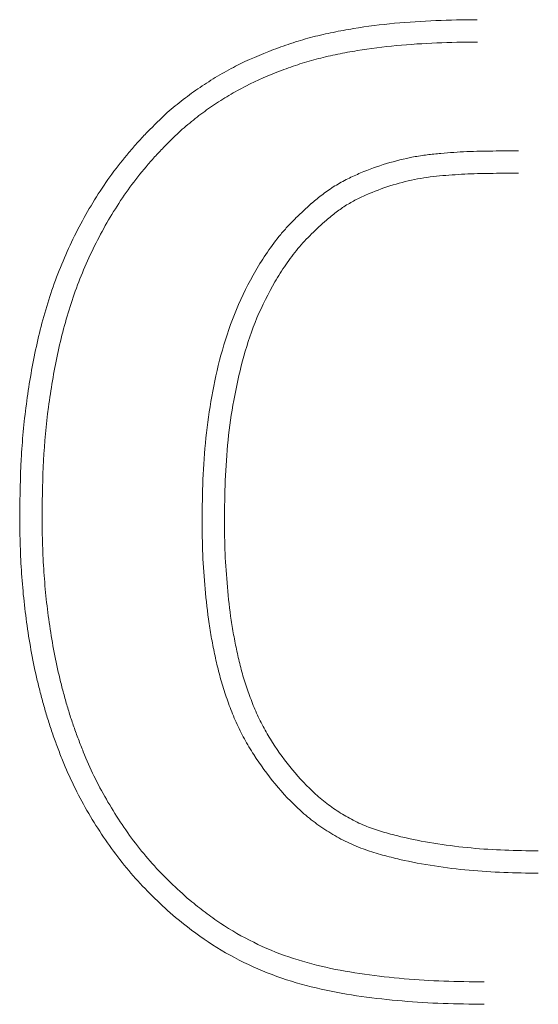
# Model space of a CAD drawing. Header units: metres. Extents: x 232680 to 233262, y 554200 to 554550.
# Tile 45 of 254: x 232746.7131 to 232746.7233, y 554425.7804 to 554425.7997. Entities that reach past the tile are written whole.
import ezdxf

# ---------------------------------------------------------------- set-up
doc = ezdxf.new("R2010")
doc.units = ezdxf.units.M
doc.layers.add('ACO tekst', color=251, linetype='Continuous', lineweight=9)

msp = doc.modelspace()

# ---------------------------------------------------------------- linework, layer by layer
at = {"layer": 'ACO tekst'}
for points, knots in [([(232746.716011, 554425.797866), (232746.716115, 554425.797952), (232746.716219, 554425.798038), (232746.716378, 554425.798163), (232746.716432, 554425.798203), (232746.716541, 554425.798282), (232746.716597, 554425.798321), (232746.716764, 554425.798434), (232746.716878, 554425.798507), (232746.71711, 554425.798645), (232746.717228, 554425.798711), (232746.717588, 554425.798895), (232746.717836, 554425.799002), (232746.718215, 554425.799145), (232746.718342, 554425.79919), (232746.718598, 554425.799274), (232746.718728, 554425.799311), (232746.718989, 554425.799378), (232746.719121, 554425.799407), (232746.719385, 554425.799462), (232746.719518, 554425.799486), (232746.719917, 554425.799552), (232746.720185, 554425.799586), (232746.720722, 554425.799636), (232746.720992, 554425.799653), (232746.721531, 554425.799676), (232746.7218, 554425.799679), (232746.72207, 554425.799682)], [0, 0, 0, 0, 0.0625, 0.0625, 0.09375, 0.09375, 0.125, 0.125, 0.1875, 0.1875, 0.25, 0.25, 0.375, 0.375, 0.4375, 0.4375, 0.5, 0.5, 0.5625, 0.5625, 0.625, 0.625, 0.75, 0.75, 0.875, 0.875, 1, 1, 1, 1]), ([(232746.716011, 554425.797866), (232746.716115, 554425.797952), (232746.716219, 554425.798038), (232746.716378, 554425.798163), (232746.716432, 554425.798203), (232746.716541, 554425.798282), (232746.716597, 554425.798321), (232746.716764, 554425.798434), (232746.716878, 554425.798507), (232746.71711, 554425.798645), (232746.717228, 554425.798711), (232746.717588, 554425.798895), (232746.717836, 554425.799002), (232746.718215, 554425.799145), (232746.718342, 554425.79919), (232746.718598, 554425.799274), (232746.718728, 554425.799311), (232746.718989, 554425.799378), (232746.719121, 554425.799407), (232746.719385, 554425.799462), (232746.719518, 554425.799486), (232746.719917, 554425.799552), (232746.720185, 554425.799586), (232746.720722, 554425.799636), (232746.720992, 554425.799653), (232746.721531, 554425.799676), (232746.7218, 554425.799679), (232746.72207, 554425.799682)], [0, 0, 0, 0, 0.0625, 0.0625, 0.09375, 0.09375, 0.125, 0.125, 0.1875, 0.1875, 0.25, 0.25, 0.375, 0.375, 0.4375, 0.4375, 0.5, 0.5, 0.5625, 0.5625, 0.625, 0.625, 0.75, 0.75, 0.875, 0.875, 1, 1, 1, 1]), ([(232746.716302, 554425.79754), (232746.716402, 554425.797622), (232746.716499, 554425.797702), (232746.716644, 554425.797816), (232746.716693, 554425.797853), (232746.716794, 554425.797926), (232746.716845, 554425.797962), (232746.717001, 554425.798068), (232746.71711, 554425.798136), (232746.717326, 554425.798266), (232746.717435, 554425.798326), (232746.71777, 554425.798497), (232746.718003, 554425.798598), (232746.718363, 554425.798734), (232746.718485, 554425.798777), (232746.718725, 554425.798855), (232746.718844, 554425.79889), (232746.719089, 554425.798952), (232746.719215, 554425.798981), (232746.719468, 554425.799033), (232746.719595, 554425.799056), (232746.719978, 554425.79912), (232746.720234, 554425.799152), (232746.720753, 554425.7992), (232746.721017, 554425.799217), (232746.721541, 554425.799239), (232746.721803, 554425.799242), (232746.722072, 554425.799245)], [0.0024156, 0.0024156, 0.0024156, 0.0024156, 0.0625, 0.0625, 0.09375, 0.09375, 0.125, 0.125, 0.1875, 0.1875, 0.25, 0.25, 0.375, 0.375, 0.4375, 0.4375, 0.5, 0.5, 0.5625, 0.5625, 0.625, 0.625, 0.75, 0.75, 0.875, 0.875, 0.9996294, 0.9996294, 0.9996294, 0.9996294]), ([(232746.716302, 554425.79754), (232746.716402, 554425.797622), (232746.716499, 554425.797702), (232746.716644, 554425.797816), (232746.716693, 554425.797853), (232746.716794, 554425.797926), (232746.716845, 554425.797962), (232746.717001, 554425.798068), (232746.71711, 554425.798136), (232746.717326, 554425.798266), (232746.717435, 554425.798326), (232746.71777, 554425.798497), (232746.718003, 554425.798598), (232746.718363, 554425.798734), (232746.718485, 554425.798777), (232746.718725, 554425.798855), (232746.718844, 554425.79889), (232746.719089, 554425.798952), (232746.719215, 554425.798981), (232746.719468, 554425.799033), (232746.719595, 554425.799056), (232746.719978, 554425.79912), (232746.720234, 554425.799152), (232746.720753, 554425.7992), (232746.721017, 554425.799217), (232746.721541, 554425.799239), (232746.721803, 554425.799242), (232746.722072, 554425.799245)], [0.0024156, 0.0024156, 0.0024156, 0.0024156, 0.0625, 0.0625, 0.09375, 0.09375, 0.125, 0.125, 0.1875, 0.1875, 0.25, 0.25, 0.375, 0.375, 0.4375, 0.4375, 0.5, 0.5, 0.5625, 0.5625, 0.625, 0.625, 0.75, 0.75, 0.875, 0.875, 0.9996294, 0.9996294, 0.9996294, 0.9996294]), ([(232746.713129, 554425.79001), (232746.713134, 554425.79037), (232746.713139, 554425.790729), (232746.713178, 554425.791447), (232746.713211, 554425.791806), (232746.713282, 554425.792341), (232746.713308, 554425.792518), (232746.713368, 554425.792873), (232746.713402, 554425.79305), (232746.713514, 554425.793577), (232746.713605, 554425.793926), (232746.713827, 554425.79461), (232746.713959, 554425.794945), (232746.714264, 554425.795597), (232746.714436, 554425.795914), (232746.714724, 554425.79637), (232746.714825, 554425.796519), (232746.715037, 554425.796809), (232746.715148, 554425.796951), (232746.715322, 554425.797157), (232746.715381, 554425.797225), (232746.715502, 554425.797358), (232746.715563, 554425.797424), (232746.715752, 554425.797617), (232746.715882, 554425.797741), (232746.716011, 554425.797866)], [0, 0, 0, 0, 0.125, 0.125, 0.25, 0.25, 0.3125, 0.3125, 0.375, 0.375, 0.5, 0.5, 0.625, 0.625, 0.75, 0.75, 0.8125, 0.8125, 0.875, 0.875, 0.90625, 0.90625, 0.9375, 0.9375, 1, 1, 1, 1]), ([(232746.713129, 554425.79001), (232746.713134, 554425.79037), (232746.713139, 554425.790729), (232746.713178, 554425.791447), (232746.713211, 554425.791806), (232746.713282, 554425.792341), (232746.713308, 554425.792518), (232746.713368, 554425.792873), (232746.713402, 554425.79305), (232746.713514, 554425.793577), (232746.713605, 554425.793926), (232746.713827, 554425.79461), (232746.713959, 554425.794945), (232746.714264, 554425.795597), (232746.714436, 554425.795914), (232746.714724, 554425.79637), (232746.714825, 554425.796519), (232746.715037, 554425.796809), (232746.715148, 554425.796951), (232746.715322, 554425.797157), (232746.715381, 554425.797225), (232746.715502, 554425.797358), (232746.715563, 554425.797424), (232746.715752, 554425.797617), (232746.715882, 554425.797741), (232746.716011, 554425.797866)], [0, 0, 0, 0, 0.125, 0.125, 0.25, 0.25, 0.3125, 0.3125, 0.375, 0.375, 0.5, 0.5, 0.625, 0.625, 0.75, 0.75, 0.8125, 0.8125, 0.875, 0.875, 0.90625, 0.90625, 0.9375, 0.9375, 1, 1, 1, 1]), ([(232746.713565, 554425.790009), (232746.71357, 554425.790368), (232746.713576, 554425.790718), (232746.713613, 554425.791414), (232746.713645, 554425.791759), (232746.713714, 554425.792278), (232746.71374, 554425.792451), (232746.713798, 554425.792795), (232746.71383, 554425.792965), (232746.713938, 554425.793473), (232746.714026, 554425.793807), (232746.714238, 554425.794459), (232746.714363, 554425.794777), (232746.714652, 554425.795396), (232746.714816, 554425.795697), (232746.715088, 554425.796128), (232746.715183, 554425.796269), (232746.715384, 554425.796543), (232746.715489, 554425.796678), (232746.715653, 554425.796872), (232746.715708, 554425.796936), (232746.715822, 554425.797061), (232746.715879, 554425.797122), (232746.716054, 554425.797301), (232746.716177, 554425.797419), (232746.716302, 554425.79754)], [0.0006091, 0.0006091, 0.0006091, 0.0006091, 0.125, 0.125, 0.25, 0.25, 0.3125, 0.3125, 0.375, 0.375, 0.5, 0.5, 0.625, 0.625, 0.75, 0.75, 0.8125, 0.8125, 0.875, 0.875, 0.90625, 0.90625, 0.9375, 0.9375, 0.9981883, 0.9981883, 0.9981883, 0.9981883]), ([(232746.713565, 554425.790009), (232746.71357, 554425.790368), (232746.713576, 554425.790718), (232746.713613, 554425.791414), (232746.713645, 554425.791759), (232746.713714, 554425.792278), (232746.71374, 554425.792451), (232746.713798, 554425.792795), (232746.71383, 554425.792965), (232746.713938, 554425.793473), (232746.714026, 554425.793807), (232746.714238, 554425.794459), (232746.714363, 554425.794777), (232746.714652, 554425.795396), (232746.714816, 554425.795697), (232746.715088, 554425.796128), (232746.715183, 554425.796269), (232746.715384, 554425.796543), (232746.715489, 554425.796678), (232746.715653, 554425.796872), (232746.715708, 554425.796936), (232746.715822, 554425.797061), (232746.715879, 554425.797122), (232746.716054, 554425.797301), (232746.716177, 554425.797419), (232746.716302, 554425.79754)], [0.0006091, 0.0006091, 0.0006091, 0.0006091, 0.125, 0.125, 0.25, 0.25, 0.3125, 0.3125, 0.375, 0.375, 0.5, 0.5, 0.625, 0.625, 0.75, 0.75, 0.8125, 0.8125, 0.875, 0.875, 0.90625, 0.90625, 0.9375, 0.9375, 0.9981883, 0.9981883, 0.9981883, 0.9981883]), ([(232746.722873, 554425.797119), (232746.722872, 554425.797119), (232746.722872, 554425.797119), (232746.722871, 554425.797119), (232746.722706, 554425.797117), (232746.722542, 554425.797116), (232746.722293, 554425.797114), (232746.722209, 554425.797113), (232746.722038, 554425.797109), (232746.721951, 554425.797106), (232746.721779, 554425.797098), (232746.721695, 554425.797093), (232746.721528, 554425.797082), (232746.721443, 554425.797076), (232746.721268, 554425.797061), (232746.721179, 554425.797052), (232746.721001, 554425.797029), (232746.720912, 554425.797015), (232746.720645, 554425.796965), (232746.720467, 554425.796921), (232746.720122, 554425.796815), (232746.719955, 554425.796755), (232746.719705, 554425.79665), (232746.719623, 554425.796613), (232746.719454, 554425.796529), (232746.719368, 554425.796482), (232746.719245, 554425.796405), (232746.719204, 554425.796379), (232746.719125, 554425.796324), (232746.719086, 554425.796295), (232746.718974, 554425.796209), (232746.718906, 554425.796153), (232746.718842, 554425.7961), (232746.71884, 554425.796098), (232746.718837, 554425.796096), (232746.718834, 554425.796094)], [-0.000433, -0.000433, -0.000433, -0.000433, 0, 0, 0, 0.125, 0.125, 0.1875, 0.1875, 0.25, 0.25, 0.3125, 0.3125, 0.375, 0.375, 0.4375, 0.4375, 0.5, 0.5, 0.625, 0.625, 0.75, 0.75, 0.8125, 0.8125, 0.875, 0.875, 0.90625, 0.90625, 0.9375, 0.9375, 1, 1, 1, 1.002647, 1.002647, 1.002647, 1.002647]), ([(232746.722873, 554425.797119), (232746.722872, 554425.797119), (232746.722872, 554425.797119), (232746.722871, 554425.797119), (232746.722706, 554425.797117), (232746.722542, 554425.797116), (232746.722293, 554425.797114), (232746.722209, 554425.797113), (232746.722038, 554425.797109), (232746.721951, 554425.797106), (232746.721779, 554425.797098), (232746.721695, 554425.797093), (232746.721528, 554425.797082), (232746.721443, 554425.797076), (232746.721268, 554425.797061), (232746.721179, 554425.797052), (232746.721001, 554425.797029), (232746.720912, 554425.797015), (232746.720645, 554425.796965), (232746.720467, 554425.796921), (232746.720122, 554425.796815), (232746.719955, 554425.796755), (232746.719705, 554425.79665), (232746.719623, 554425.796613), (232746.719454, 554425.796529), (232746.719368, 554425.796482), (232746.719245, 554425.796405), (232746.719204, 554425.796379), (232746.719125, 554425.796324), (232746.719086, 554425.796295), (232746.718974, 554425.796209), (232746.718906, 554425.796153), (232746.718842, 554425.7961), (232746.71884, 554425.796098), (232746.718837, 554425.796096), (232746.718834, 554425.796094)], [-0.000433, -0.000433, -0.000433, -0.000433, 0, 0, 0, 0.125, 0.125, 0.1875, 0.1875, 0.25, 0.25, 0.3125, 0.3125, 0.375, 0.375, 0.4375, 0.4375, 0.5, 0.5, 0.625, 0.625, 0.75, 0.75, 0.8125, 0.8125, 0.875, 0.875, 0.90625, 0.90625, 0.9375, 0.9375, 1, 1, 1, 1.002647, 1.002647, 1.002647, 1.002647]), ([(232746.722875, 554425.796682), (232746.72271, 554425.796681), (232746.722545, 554425.796679), (232746.722298, 554425.796677), (232746.722216, 554425.796676), (232746.722051, 554425.796673), (232746.721968, 554425.79667), (232746.721804, 554425.796662), (232746.721722, 554425.796657), (232746.721557, 554425.796646), (232746.721475, 554425.796641), (232746.721311, 554425.796627), (232746.721229, 554425.796618), (232746.721065, 554425.796596), (232746.720984, 554425.796584), (232746.720741, 554425.796539), (232746.72058, 554425.796499), (232746.720265, 554425.796402), (232746.72011, 554425.796346), (232746.719882, 554425.79625), (232746.719807, 554425.796216), (232746.719659, 554425.796143), (232746.719587, 554425.796103), (232746.719482, 554425.796038), (232746.719447, 554425.796015), (232746.719379, 554425.795968), (232746.719346, 554425.795944), (232746.719248, 554425.795869), (232746.719184, 554425.795817), (232746.719121, 554425.795764)], [0, 0, 0, 0, 0.125, 0.125, 0.1875, 0.1875, 0.25, 0.25, 0.3125, 0.3125, 0.375, 0.375, 0.4375, 0.4375, 0.5, 0.5, 0.625, 0.625, 0.75, 0.75, 0.8125, 0.8125, 0.875, 0.875, 0.90625, 0.90625, 0.9375, 0.9375, 1, 1, 1, 1]), ([(232746.722875, 554425.796682), (232746.72271, 554425.796681), (232746.722545, 554425.796679), (232746.722298, 554425.796677), (232746.722216, 554425.796676), (232746.722051, 554425.796673), (232746.721968, 554425.79667), (232746.721804, 554425.796662), (232746.721722, 554425.796657), (232746.721557, 554425.796646), (232746.721475, 554425.796641), (232746.721311, 554425.796627), (232746.721229, 554425.796618), (232746.721065, 554425.796596), (232746.720984, 554425.796584), (232746.720741, 554425.796539), (232746.72058, 554425.796499), (232746.720265, 554425.796402), (232746.72011, 554425.796346), (232746.719882, 554425.79625), (232746.719807, 554425.796216), (232746.719659, 554425.796143), (232746.719587, 554425.796103), (232746.719482, 554425.796038), (232746.719447, 554425.796015), (232746.719379, 554425.795968), (232746.719346, 554425.795944), (232746.719248, 554425.795869), (232746.719184, 554425.795817), (232746.719121, 554425.795764)], [0, 0, 0, 0, 0.125, 0.125, 0.1875, 0.1875, 0.25, 0.25, 0.3125, 0.3125, 0.375, 0.375, 0.4375, 0.4375, 0.5, 0.5, 0.625, 0.625, 0.75, 0.75, 0.8125, 0.8125, 0.875, 0.875, 0.90625, 0.90625, 0.9375, 0.9375, 1, 1, 1, 1]), ([(232746.718834, 554425.796094), (232746.718832, 554425.796091), (232746.718829, 554425.796089), (232746.718826, 554425.796087), (232746.718729, 554425.795998), (232746.718628, 554425.795906), (232746.718476, 554425.795757), (232746.718425, 554425.795705), (232746.718325, 554425.795597), (232746.718275, 554425.795541), (232746.718134, 554425.795371), (232746.718048, 554425.795254), (232746.717887, 554425.795018), (232746.717812, 554425.794899), (232746.717597, 554425.794533), (232746.717471, 554425.794279), (232746.717254, 554425.793758), (232746.717163, 554425.793491), (232746.717013, 554425.792956), (232746.716952, 554425.792688), (232746.71685, 554425.792149), (232746.716809, 554425.791879), (232746.716746, 554425.791336), (232746.716725, 554425.791062), (232746.716701, 554425.79052), (232746.716696, 554425.790253), (232746.716692, 554425.78999), (232746.716692, 554425.789988), (232746.716692, 554425.789987), (232746.716692, 554425.789985)], [-0.001656, -0.001656, -0.001656, -0.001656, 0, 0, 0, 0.0625, 0.0625, 0.09375, 0.09375, 0.125, 0.125, 0.1875, 0.1875, 0.25, 0.25, 0.375, 0.375, 0.5, 0.5, 0.625, 0.625, 0.75, 0.75, 0.875, 0.875, 1, 1, 1, 1.000772, 1.000772, 1.000772, 1.000772]), ([(232746.718834, 554425.796094), (232746.718832, 554425.796091), (232746.718829, 554425.796089), (232746.718826, 554425.796087), (232746.718729, 554425.795998), (232746.718628, 554425.795906), (232746.718476, 554425.795757), (232746.718425, 554425.795705), (232746.718325, 554425.795597), (232746.718275, 554425.795541), (232746.718134, 554425.795371), (232746.718048, 554425.795254), (232746.717887, 554425.795018), (232746.717812, 554425.794899), (232746.717597, 554425.794533), (232746.717471, 554425.794279), (232746.717254, 554425.793758), (232746.717163, 554425.793491), (232746.717013, 554425.792956), (232746.716952, 554425.792688), (232746.71685, 554425.792149), (232746.716809, 554425.791879), (232746.716746, 554425.791336), (232746.716725, 554425.791062), (232746.716701, 554425.79052), (232746.716696, 554425.790253), (232746.716692, 554425.78999), (232746.716692, 554425.789988), (232746.716692, 554425.789987), (232746.716692, 554425.789985)], [-0.001656, -0.001656, -0.001656, -0.001656, 0, 0, 0, 0.0625, 0.0625, 0.09375, 0.09375, 0.125, 0.125, 0.1875, 0.1875, 0.25, 0.25, 0.375, 0.375, 0.5, 0.5, 0.625, 0.625, 0.75, 0.75, 0.875, 0.875, 1, 1, 1, 1.000772, 1.000772, 1.000772, 1.000772]), ([(232746.719121, 554425.795764), (232746.719023, 554425.795675), (232746.718926, 554425.795586), (232746.718785, 554425.795448), (232746.718739, 554425.795402), (232746.71865, 554425.795306), (232746.718607, 554425.795256), (232746.718481, 554425.795105), (232746.718402, 554425.794999), (232746.718254, 554425.794781), (232746.718183, 554425.79467), (232746.717984, 554425.794329), (232746.717866, 554425.794094), (232746.717664, 554425.793608), (232746.71758, 554425.793358), (232746.717438, 554425.792852), (232746.717379, 554425.792595), (232746.717281, 554425.792079), (232746.717241, 554425.791818), (232746.717181, 554425.791296), (232746.717161, 554425.791034), (232746.717137, 554425.790509), (232746.717133, 554425.790246), (232746.717129, 554425.789983)], [0, 0, 0, 0, 0.0625, 0.0625, 0.09375, 0.09375, 0.125, 0.125, 0.1875, 0.1875, 0.25, 0.25, 0.375, 0.375, 0.5, 0.5, 0.625, 0.625, 0.75, 0.75, 0.875, 0.875, 1, 1, 1, 1]), ([(232746.719121, 554425.795764), (232746.719023, 554425.795675), (232746.718926, 554425.795586), (232746.718785, 554425.795448), (232746.718739, 554425.795402), (232746.71865, 554425.795306), (232746.718607, 554425.795256), (232746.718481, 554425.795105), (232746.718402, 554425.794999), (232746.718254, 554425.794781), (232746.718183, 554425.79467), (232746.717984, 554425.794329), (232746.717866, 554425.794094), (232746.717664, 554425.793608), (232746.71758, 554425.793358), (232746.717438, 554425.792852), (232746.717379, 554425.792595), (232746.717281, 554425.792079), (232746.717241, 554425.791818), (232746.717181, 554425.791296), (232746.717161, 554425.791034), (232746.717137, 554425.790509), (232746.717133, 554425.790246), (232746.717129, 554425.789983)], [0, 0, 0, 0, 0.0625, 0.0625, 0.09375, 0.09375, 0.125, 0.125, 0.1875, 0.1875, 0.25, 0.25, 0.375, 0.375, 0.5, 0.5, 0.625, 0.625, 0.75, 0.75, 0.875, 0.875, 1, 1, 1, 1]), ([(232746.716172, 554425.782131), (232746.716036, 554425.782252), (232746.715901, 554425.782374), (232746.715639, 554425.782627), (232746.715513, 554425.782758), (232746.715271, 554425.78303), (232746.715156, 554425.78317), (232746.714935, 554425.783459), (232746.714829, 554425.783607), (232746.714628, 554425.78391), (232746.714533, 554425.784065), (232746.714352, 554425.784381), (232746.714266, 554425.784542), (232746.714107, 554425.784868), (232746.714034, 554425.785035), (232746.713932, 554425.785288), (232746.713899, 554425.785373), (232746.713835, 554425.785543), (232746.713804, 554425.785628), (232746.713743, 554425.7858), (232746.713715, 554425.785886), (232746.713661, 554425.78606), (232746.713635, 554425.786147), (232746.713586, 554425.786322), (232746.713562, 554425.78641), (232746.713516, 554425.786586), (232746.713493, 554425.786674), (232746.71343, 554425.786939), (232746.713393, 554425.787117), (232746.713328, 554425.787475), (232746.713299, 554425.787655), (232746.713247, 554425.788015), (232746.713224, 554425.788195), (232746.713188, 554425.788557), (232746.713174, 554425.788738), (232746.71315, 554425.789101), (232746.713142, 554425.789283), (232746.713132, 554425.789646), (232746.71313, 554425.789828), (232746.713129, 554425.79001)], [0, 0, 0, 0, 0.0625, 0.0625, 0.125, 0.125, 0.1875, 0.1875, 0.25, 0.25, 0.3125, 0.3125, 0.375, 0.375, 0.4375, 0.4375, 0.46875, 0.46875, 0.5, 0.5, 0.53125, 0.53125, 0.5625, 0.5625, 0.59375, 0.59375, 0.625, 0.625, 0.6875, 0.6875, 0.75, 0.75, 0.8125, 0.8125, 0.875, 0.875, 0.9375, 0.9375, 1, 1, 1, 1]), ([(232746.716172, 554425.782131), (232746.716036, 554425.782252), (232746.715901, 554425.782374), (232746.715639, 554425.782627), (232746.715513, 554425.782758), (232746.715271, 554425.78303), (232746.715156, 554425.78317), (232746.714935, 554425.783459), (232746.714829, 554425.783607), (232746.714628, 554425.78391), (232746.714533, 554425.784065), (232746.714352, 554425.784381), (232746.714266, 554425.784542), (232746.714107, 554425.784868), (232746.714034, 554425.785035), (232746.713932, 554425.785288), (232746.713899, 554425.785373), (232746.713835, 554425.785543), (232746.713804, 554425.785628), (232746.713743, 554425.7858), (232746.713715, 554425.785886), (232746.713661, 554425.78606), (232746.713635, 554425.786147), (232746.713586, 554425.786322), (232746.713562, 554425.78641), (232746.713516, 554425.786586), (232746.713493, 554425.786674), (232746.71343, 554425.786939), (232746.713393, 554425.787117), (232746.713328, 554425.787475), (232746.713299, 554425.787655), (232746.713247, 554425.788015), (232746.713224, 554425.788195), (232746.713188, 554425.788557), (232746.713174, 554425.788738), (232746.71315, 554425.789101), (232746.713142, 554425.789283), (232746.713132, 554425.789646), (232746.71313, 554425.789828), (232746.713129, 554425.79001)], [0, 0, 0, 0, 0.0625, 0.0625, 0.125, 0.125, 0.1875, 0.1875, 0.25, 0.25, 0.3125, 0.3125, 0.375, 0.375, 0.4375, 0.4375, 0.46875, 0.46875, 0.5, 0.5, 0.53125, 0.53125, 0.5625, 0.5625, 0.59375, 0.59375, 0.625, 0.625, 0.6875, 0.6875, 0.75, 0.75, 0.8125, 0.8125, 0.875, 0.875, 0.9375, 0.9375, 1, 1, 1, 1]), ([(232746.716453, 554425.782466), (232746.71632, 554425.782584), (232746.716194, 554425.782698), (232746.715951, 554425.782933), (232746.715832, 554425.783057), (232746.715605, 554425.783312), (232746.715496, 554425.783444), (232746.715288, 554425.783716), (232746.715188, 554425.783857), (232746.714997, 554425.784144), (232746.714907, 554425.784291), (232746.714736, 554425.78459), (232746.714654, 554425.784743), (232746.714504, 554425.78505), (232746.714436, 554425.785205), (232746.714339, 554425.785448), (232746.714307, 554425.78553), (232746.714244, 554425.785695), (232746.714214, 554425.785777), (232746.714157, 554425.78594), (232746.71413, 554425.786021), (232746.714079, 554425.786185), (232746.714054, 554425.786269), (232746.714007, 554425.786437), (232746.713984, 554425.786523), (232746.713939, 554425.786694), (232746.713917, 554425.786779), (232746.713856, 554425.787034), (232746.713822, 554425.787201), (232746.713759, 554425.787547), (232746.713731, 554425.787724), (232746.71368, 554425.788072), (232746.713658, 554425.788245), (232746.713623, 554425.788594), (232746.713609, 554425.788771), (232746.713587, 554425.789124), (232746.713578, 554425.7893), (232746.713569, 554425.789652), (232746.713567, 554425.789829), (232746.713565, 554425.790009)], [0.0015245, 0.0015245, 0.0015245, 0.0015245, 0.0625, 0.0625, 0.125, 0.125, 0.1875, 0.1875, 0.25, 0.25, 0.3125, 0.3125, 0.375, 0.375, 0.4375, 0.4375, 0.46875, 0.46875, 0.5, 0.5, 0.53125, 0.53125, 0.5625, 0.5625, 0.59375, 0.59375, 0.625, 0.625, 0.6875, 0.6875, 0.75, 0.75, 0.8125, 0.8125, 0.875, 0.875, 0.9375, 0.9375, 0.9993964, 0.9993964, 0.9993964, 0.9993964]), ([(232746.716453, 554425.782466), (232746.71632, 554425.782584), (232746.716194, 554425.782698), (232746.715951, 554425.782933), (232746.715832, 554425.783057), (232746.715605, 554425.783312), (232746.715496, 554425.783444), (232746.715288, 554425.783716), (232746.715188, 554425.783857), (232746.714997, 554425.784144), (232746.714907, 554425.784291), (232746.714736, 554425.78459), (232746.714654, 554425.784743), (232746.714504, 554425.78505), (232746.714436, 554425.785205), (232746.714339, 554425.785448), (232746.714307, 554425.78553), (232746.714244, 554425.785695), (232746.714214, 554425.785777), (232746.714157, 554425.78594), (232746.71413, 554425.786021), (232746.714079, 554425.786185), (232746.714054, 554425.786269), (232746.714007, 554425.786437), (232746.713984, 554425.786523), (232746.713939, 554425.786694), (232746.713917, 554425.786779), (232746.713856, 554425.787034), (232746.713822, 554425.787201), (232746.713759, 554425.787547), (232746.713731, 554425.787724), (232746.71368, 554425.788072), (232746.713658, 554425.788245), (232746.713623, 554425.788594), (232746.713609, 554425.788771), (232746.713587, 554425.789124), (232746.713578, 554425.7893), (232746.713569, 554425.789652), (232746.713567, 554425.789829), (232746.713565, 554425.790009)], [0.0015245, 0.0015245, 0.0015245, 0.0015245, 0.0625, 0.0625, 0.125, 0.125, 0.1875, 0.1875, 0.25, 0.25, 0.3125, 0.3125, 0.375, 0.375, 0.4375, 0.4375, 0.46875, 0.46875, 0.5, 0.5, 0.53125, 0.53125, 0.5625, 0.5625, 0.59375, 0.59375, 0.625, 0.625, 0.6875, 0.6875, 0.75, 0.75, 0.8125, 0.8125, 0.875, 0.875, 0.9375, 0.9375, 0.9993964, 0.9993964, 0.9993964, 0.9993964]), ([(232746.716692, 554425.789985), (232746.716692, 554425.789984), (232746.716692, 554425.789982), (232746.716692, 554425.78998), (232746.716693, 554425.789762), (232746.716694, 554425.789539), (232746.71671, 554425.789084), (232746.716726, 554425.788858), (232746.716763, 554425.788413), (232746.716785, 554425.788188), (232746.716833, 554425.787845), (232746.716851, 554425.787731), (232746.716892, 554425.787507), (232746.716913, 554425.787396), (232746.71696, 554425.787173), (232746.716985, 554425.78706), (232746.717043, 554425.786833), (232746.717075, 554425.786719), (232746.717146, 554425.786495), (232746.717184, 554425.786386), (232746.717265, 554425.786167), (232746.717309, 554425.786057), (232746.717407, 554425.785836), (232746.717461, 554425.785726), (232746.717577, 554425.785515), (232746.717638, 554425.785413), (232746.717829, 554425.785113), (232746.717968, 554425.784923), (232746.71827, 554425.784556), (232746.718434, 554425.784382), (232746.718705, 554425.784137), (232746.7188, 554425.784059), (232746.718998, 554425.78391), (232746.719101, 554425.783841), (232746.719311, 554425.783714), (232746.719417, 554425.783655), (232746.719587, 554425.783573), (232746.719645, 554425.783547), (232746.719764, 554425.783498), (232746.719822, 554425.783476), (232746.719996, 554425.783416), (232746.720107, 554425.783382), (232746.720332, 554425.783319), (232746.720445, 554425.783291), (232746.720783, 554425.783213), (232746.721008, 554425.783172), (232746.721459, 554425.783102), (232746.721683, 554425.783075), (232746.722136, 554425.783032), (232746.722364, 554425.783017), (232746.722815, 554425.783001), (232746.723037, 554425.782998), (232746.723256, 554425.782995), (232746.723257, 554425.782995), (232746.723258, 554425.782995), (232746.723259, 554425.782995)], [-0.000464, -0.000464, -0.000464, -0.000464, 0, 0, 0, 0.0625, 0.0625, 0.125, 0.125, 0.1875, 0.1875, 0.21875, 0.21875, 0.25, 0.25, 0.28125, 0.28125, 0.3125, 0.3125, 0.34375, 0.34375, 0.375, 0.375, 0.40625, 0.40625, 0.4375, 0.4375, 0.5, 0.5, 0.5625, 0.5625, 0.59375, 0.59375, 0.625, 0.625, 0.65625, 0.65625, 0.671875, 0.671875, 0.6875, 0.6875, 0.71875, 0.71875, 0.75, 0.75, 0.8125, 0.8125, 0.875, 0.875, 0.9375, 0.9375, 1, 1, 1, 1.000269, 1.000269, 1.000269, 1.000269]), ([(232746.716692, 554425.789985), (232746.716692, 554425.789984), (232746.716692, 554425.789982), (232746.716692, 554425.78998), (232746.716693, 554425.789762), (232746.716694, 554425.789539), (232746.71671, 554425.789084), (232746.716726, 554425.788858), (232746.716763, 554425.788413), (232746.716785, 554425.788188), (232746.716833, 554425.787845), (232746.716851, 554425.787731), (232746.716892, 554425.787507), (232746.716913, 554425.787396), (232746.71696, 554425.787173), (232746.716985, 554425.78706), (232746.717043, 554425.786833), (232746.717075, 554425.786719), (232746.717146, 554425.786495), (232746.717184, 554425.786386), (232746.717265, 554425.786167), (232746.717309, 554425.786057), (232746.717407, 554425.785836), (232746.717461, 554425.785726), (232746.717577, 554425.785515), (232746.717638, 554425.785413), (232746.717829, 554425.785113), (232746.717968, 554425.784923), (232746.71827, 554425.784556), (232746.718434, 554425.784382), (232746.718705, 554425.784137), (232746.7188, 554425.784059), (232746.718998, 554425.78391), (232746.719101, 554425.783841), (232746.719311, 554425.783714), (232746.719417, 554425.783655), (232746.719587, 554425.783573), (232746.719645, 554425.783547), (232746.719764, 554425.783498), (232746.719822, 554425.783476), (232746.719996, 554425.783416), (232746.720107, 554425.783382), (232746.720332, 554425.783319), (232746.720445, 554425.783291), (232746.720783, 554425.783213), (232746.721008, 554425.783172), (232746.721459, 554425.783102), (232746.721683, 554425.783075), (232746.722136, 554425.783032), (232746.722364, 554425.783017), (232746.722815, 554425.783001), (232746.723037, 554425.782998), (232746.723256, 554425.782995), (232746.723257, 554425.782995), (232746.723258, 554425.782995), (232746.723259, 554425.782995)], [-0.000464, -0.000464, -0.000464, -0.000464, 0, 0, 0, 0.0625, 0.0625, 0.125, 0.125, 0.1875, 0.1875, 0.21875, 0.21875, 0.25, 0.25, 0.28125, 0.28125, 0.3125, 0.3125, 0.34375, 0.34375, 0.375, 0.375, 0.40625, 0.40625, 0.4375, 0.4375, 0.5, 0.5, 0.5625, 0.5625, 0.59375, 0.59375, 0.625, 0.625, 0.65625, 0.65625, 0.671875, 0.671875, 0.6875, 0.6875, 0.71875, 0.71875, 0.75, 0.75, 0.8125, 0.8125, 0.875, 0.875, 0.9375, 0.9375, 1, 1, 1, 1.000269, 1.000269, 1.000269, 1.000269]), ([(232746.717129, 554425.789983), (232746.71713, 554425.789764), (232746.717131, 554425.789545), (232746.717146, 554425.789108), (232746.717161, 554425.78889), (232746.717198, 554425.788454), (232746.717219, 554425.788236), (232746.717265, 554425.787912), (232746.717282, 554425.787804), (232746.717321, 554425.787588), (232746.717342, 554425.787481), (232746.717386, 554425.787267), (232746.71741, 554425.78716), (232746.717464, 554425.786948), (232746.717494, 554425.786843), (232746.71756, 554425.786634), (232746.717596, 554425.786531), (232746.717672, 554425.786326), (232746.717712, 554425.786224), (232746.717801, 554425.786024), (232746.71785, 554425.785926), (232746.717955, 554425.785734), (232746.718011, 554425.78564), (232746.718187, 554425.785364), (232746.718316, 554425.785186), (232746.718595, 554425.784849), (232746.718745, 554425.784689), (232746.718989, 554425.78447), (232746.719073, 554425.7844), (232746.719248, 554425.784268), (232746.719339, 554425.784207), (232746.719526, 554425.784094), (232746.719622, 554425.784041), (232746.71977, 554425.78397), (232746.71982, 554425.783947), (232746.719921, 554425.783906), (232746.719972, 554425.783887), (232746.720127, 554425.783833), (232746.720232, 554425.783801), (232746.720442, 554425.783742), (232746.720548, 554425.783715), (232746.720868, 554425.783642), (232746.721083, 554425.783602), (232746.721516, 554425.783535), (232746.721733, 554425.783509), (232746.722169, 554425.783467), (232746.722387, 554425.783454), (232746.722824, 554425.783438), (232746.723043, 554425.783435), (232746.723261, 554425.783432)], [0, 0, 0, 0, 0.0625, 0.0625, 0.125, 0.125, 0.1875, 0.1875, 0.21875, 0.21875, 0.25, 0.25, 0.28125, 0.28125, 0.3125, 0.3125, 0.34375, 0.34375, 0.375, 0.375, 0.40625, 0.40625, 0.4375, 0.4375, 0.5, 0.5, 0.5625, 0.5625, 0.59375, 0.59375, 0.625, 0.625, 0.65625, 0.65625, 0.671875, 0.671875, 0.6875, 0.6875, 0.71875, 0.71875, 0.75, 0.75, 0.8125, 0.8125, 0.875, 0.875, 0.9375, 0.9375, 1, 1, 1, 1]), ([(232746.717129, 554425.789983), (232746.71713, 554425.789764), (232746.717131, 554425.789545), (232746.717146, 554425.789108), (232746.717161, 554425.78889), (232746.717198, 554425.788454), (232746.717219, 554425.788236), (232746.717265, 554425.787912), (232746.717282, 554425.787804), (232746.717321, 554425.787588), (232746.717342, 554425.787481), (232746.717386, 554425.787267), (232746.71741, 554425.78716), (232746.717464, 554425.786948), (232746.717494, 554425.786843), (232746.71756, 554425.786634), (232746.717596, 554425.786531), (232746.717672, 554425.786326), (232746.717712, 554425.786224), (232746.717801, 554425.786024), (232746.71785, 554425.785926), (232746.717955, 554425.785734), (232746.718011, 554425.78564), (232746.718187, 554425.785364), (232746.718316, 554425.785186), (232746.718595, 554425.784849), (232746.718745, 554425.784689), (232746.718989, 554425.78447), (232746.719073, 554425.7844), (232746.719248, 554425.784268), (232746.719339, 554425.784207), (232746.719526, 554425.784094), (232746.719622, 554425.784041), (232746.71977, 554425.78397), (232746.71982, 554425.783947), (232746.719921, 554425.783906), (232746.719972, 554425.783887), (232746.720127, 554425.783833), (232746.720232, 554425.783801), (232746.720442, 554425.783742), (232746.720548, 554425.783715), (232746.720868, 554425.783642), (232746.721083, 554425.783602), (232746.721516, 554425.783535), (232746.721733, 554425.783509), (232746.722169, 554425.783467), (232746.722387, 554425.783454), (232746.722824, 554425.783438), (232746.723043, 554425.783435), (232746.723261, 554425.783432)], [0, 0, 0, 0, 0.0625, 0.0625, 0.125, 0.125, 0.1875, 0.1875, 0.21875, 0.21875, 0.25, 0.25, 0.28125, 0.28125, 0.3125, 0.3125, 0.34375, 0.34375, 0.375, 0.375, 0.40625, 0.40625, 0.4375, 0.4375, 0.5, 0.5, 0.5625, 0.5625, 0.59375, 0.59375, 0.625, 0.625, 0.65625, 0.65625, 0.671875, 0.671875, 0.6875, 0.6875, 0.71875, 0.71875, 0.75, 0.75, 0.8125, 0.8125, 0.875, 0.875, 0.9375, 0.9375, 1, 1, 1, 1]), ([(232746.722206, 554425.780869), (232746.72194, 554425.780872), (232746.721677, 554425.780876), (232746.721157, 554425.780895), (232746.720899, 554425.78091), (232746.720381, 554425.780955), (232746.720123, 554425.780983), (232746.719613, 554425.781056), (232746.71936, 554425.7811), (232746.718866, 554425.78121), (232746.718624, 554425.781277), (232746.718153, 554425.781438), (232746.717924, 554425.781534), (232746.717477, 554425.781754), (232746.71726, 554425.781878), (232746.716954, 554425.782082), (232746.716853, 554425.782155), (232746.716653, 554425.782307), (232746.716554, 554425.782386), (232746.716453, 554425.782466)], [0.0004715, 0.0004715, 0.0004715, 0.0004715, 0.125, 0.125, 0.25, 0.25, 0.375, 0.375, 0.5, 0.5, 0.625, 0.625, 0.75, 0.75, 0.875, 0.875, 0.9375, 0.9375, 0.9979183, 0.9979183, 0.9979183, 0.9979183]), ([(232746.722206, 554425.780869), (232746.72194, 554425.780872), (232746.721677, 554425.780876), (232746.721157, 554425.780895), (232746.720899, 554425.78091), (232746.720381, 554425.780955), (232746.720123, 554425.780983), (232746.719613, 554425.781056), (232746.71936, 554425.7811), (232746.718866, 554425.78121), (232746.718624, 554425.781277), (232746.718153, 554425.781438), (232746.717924, 554425.781534), (232746.717477, 554425.781754), (232746.71726, 554425.781878), (232746.716954, 554425.782082), (232746.716853, 554425.782155), (232746.716653, 554425.782307), (232746.716554, 554425.782386), (232746.716453, 554425.782466)], [0.0004715, 0.0004715, 0.0004715, 0.0004715, 0.125, 0.125, 0.25, 0.25, 0.375, 0.375, 0.5, 0.5, 0.625, 0.625, 0.75, 0.75, 0.875, 0.875, 0.9375, 0.9375, 0.9979183, 0.9979183, 0.9979183, 0.9979183]), ([(232746.722203, 554425.780432), (232746.721936, 554425.780436), (232746.721668, 554425.780439), (232746.721135, 554425.780458), (232746.720869, 554425.780474), (232746.720072, 554425.780543), (232746.719542, 554425.780612), (232746.718757, 554425.780787), (232746.7185, 554425.780858), (232746.717995, 554425.78103), (232746.717747, 554425.781134), (232746.717266, 554425.781371), (232746.717034, 554425.781503), (232746.716591, 554425.781799), (232746.716381, 554425.781965), (232746.716172, 554425.782131)], [0, 0, 0, 0, 0.125, 0.125, 0.25, 0.25, 0.5, 0.5, 0.625, 0.625, 0.75, 0.75, 0.875, 0.875, 1, 1, 1, 1]), ([(232746.722203, 554425.780432), (232746.721936, 554425.780436), (232746.721668, 554425.780439), (232746.721135, 554425.780458), (232746.720869, 554425.780474), (232746.720072, 554425.780543), (232746.719542, 554425.780612), (232746.718757, 554425.780787), (232746.7185, 554425.780858), (232746.717995, 554425.78103), (232746.717747, 554425.781134), (232746.717266, 554425.781371), (232746.717034, 554425.781503), (232746.716591, 554425.781799), (232746.716381, 554425.781965), (232746.716172, 554425.782131)], [0, 0, 0, 0, 0.125, 0.125, 0.25, 0.25, 0.5, 0.5, 0.625, 0.625, 0.75, 0.75, 0.875, 0.875, 1, 1, 1, 1])]:
    msp.add_open_spline(points, degree=3, knots=knots, dxfattribs=at)

doc.saveas('drawing.dxf')
